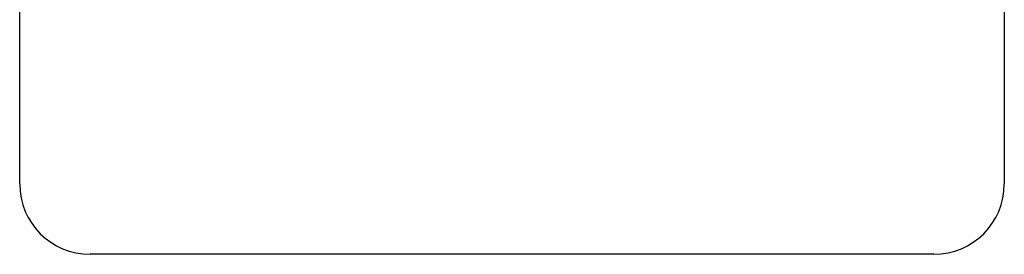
# Model space of a CAD drawing. Header units: inches. Extents: x 0 to 120, y -11 to 78.
# Tile 52 of 90: x 27.06 to 32.19, y 57.65 to 58.88. Entities that reach past the tile are written whole.
import ezdxf

# ---------------------------------------------------------------- set-up
doc = ezdxf.new("R2010")
doc.units = ezdxf.units.IN
doc.header["$LTSCALE"] = 7.213522
doc.header["$MEASUREMENT"] = 0
doc.layers.add('Visible Edges(ANSI)', color=7, linetype='Continuous', lineweight=25)

msp = doc.modelspace()

# ---------------------------------------------------------------- linework, layer by layer
at = {"layer": 'Visible Edges(ANSI)'}
for p, q in [((27.0615, 58.0208), (27.0615, 60.2175)), ((32.1872, 60.2175), (32.1872, 58.0208)), ((31.821, 57.6547), (27.4276, 57.6547))]:
    msp.add_line(p, q, dxfattribs=at)
for centre, start, end in [((27.4276, 58.0208), 180, 270), ((31.821, 58.0208), 270, 0)]:
    msp.add_arc(centre, 0.3661, start, end, dxfattribs=at)

doc.saveas('drawing.dxf')
